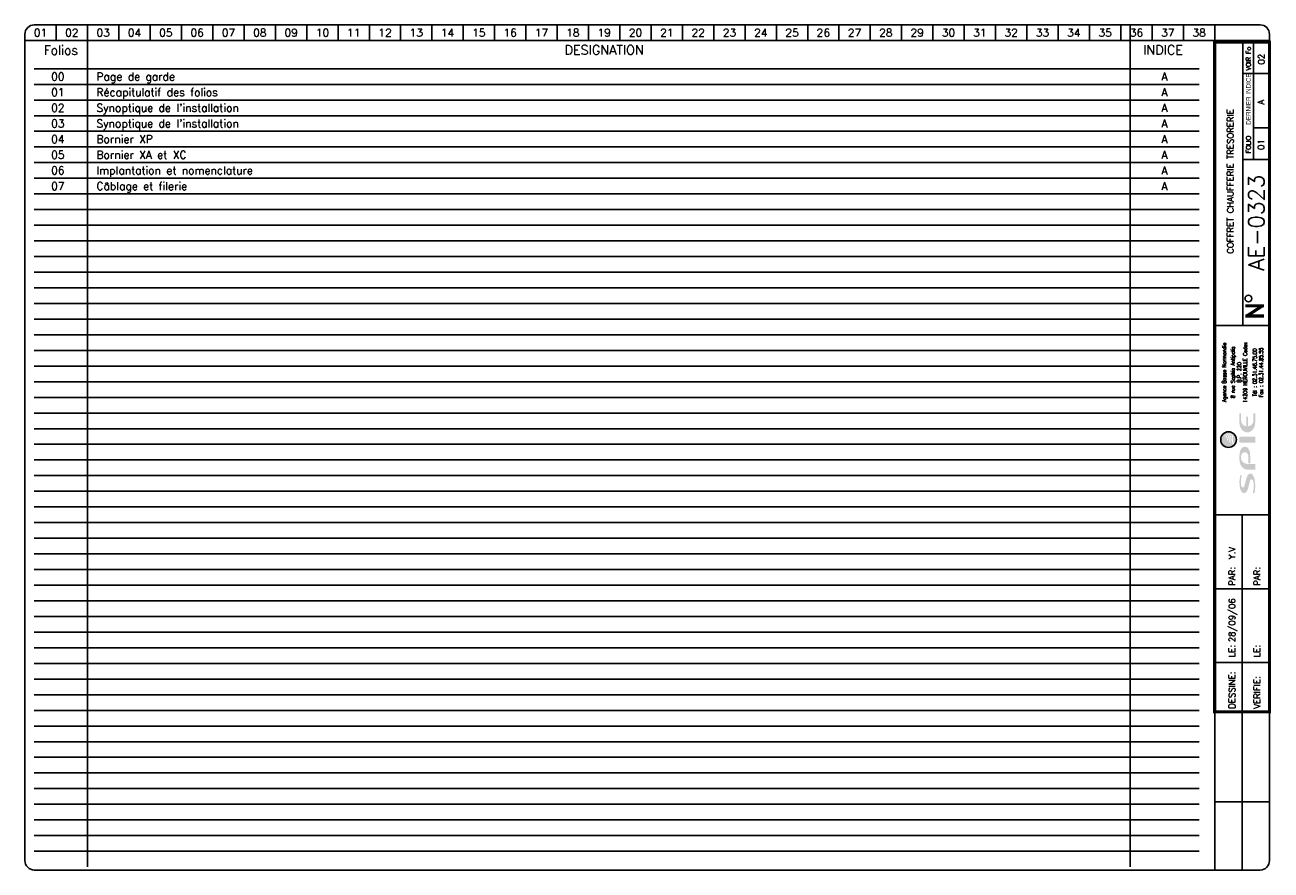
# Model space of a CAD drawing. Extents: x 0 to 398, y 0 to 270.
import ezdxf
from ezdxf.enums import TextEntityAlignment as Align

# ---------------------------------------------------------------- set-up
doc = ezdxf.new("R2010")
doc.units = 0
doc.header["$LTSCALE"] = 20
doc.header["$MEASUREMENT"] = 0
doc.linetypes.add('CONTINU', pattern=[0])
for name, color, linetype in [('ATTRIBUT', 1, 'CONTINU'), ('LOGO_SPIE', 160, 'Continuous'), ('TEXTE', 3, 'Continuous'), ('TRAIFIN', 1, 'Continuous'), ('TRAIGROS', 2, 'Continuous'), ('TRAIMOY', 4, 'Continuous')]:
    doc.layers.add(name, color=color, linetype=linetype)
doc.styles.add('ROMANS8', font='ROMANS8.shx')
doc.styles.get("Standard").update_dxf_attribs({"font": 'simplex.shx'})
doc.styles.add('TXT', font='txt', dxfattribs={"width": 0.8})

# ---------------------------------------------------------------- blocks, each defined once
blk = doc.blocks.new('GRILLE')
at = {"layer": 'TRAIFIN', "color": 7}
for p, q in [((372, 255), (0, 255)), ((372, 250), (0, 250)), ((372, 245), (0, 245)), ((372, 240), (0, 240)), ((372, 235), (0, 235)), ((372, 230), (0, 230)), ((372, 225), (0, 225)), ((372, 220), (0, 220)), ((372, 215), (0, 215)), ((372, 210), (0, 210)), ((372, 205), (0, 205)), ((372, 200), (0, 200)), ((372, 195), (0, 195)), ((372, 190), (0, 190)), ((372, 185), (0, 185)), ((372, 180), (0, 180)), ((372, 175), (0, 175)), ((372, 170), (0, 170)), ((372, 165), (0, 165)), ((372, 160), (0, 160)), ((372, 155), (0, 155)), ((372, 150), (0, 150)), ((372, 145), (0, 145)), ((372, 140), (0, 140)), ((372, 135), (0, 135)), ((372, 130), (0, 130)), ((372, 125), (0, 125)), ((372, 120), (0, 120)), ((372, 115), (0, 115)), ((372, 110), (0, 110)), ((372, 105), (0, 105)), ((372, 100), (0, 100)), ((372, 95), (0, 95)), ((372, 90), (0, 90)), ((372, 85), (0, 85)), ((372, 80), (0, 80)), ((372, 75), (0, 75)), ((372, 70), (0, 70)), ((372, 65), (0, 65)), ((372, 60), (0, 60)), ((372, 55), (0, 55)), ((372, 50), (0, 50)), ((372, 45), (0, 45)), ((372, 40), (0, 40)), ((372, 35), (0, 35)), ((372, 30), (0, 30)), ((372, 25), (0, 25)), ((372, 20), (0, 20)), ((372, 15), (0, 15)), ((372, 10), (0, 10)), ((372, 5), (0, 5))]:
    blk.add_line(p, q, dxfattribs=at)
at = {"layer": 'TRAIGROS', "color": 7}
for p, q in [((17, 269), (17, 0)), ((350, 269), (350, 0))]:
    blk.add_line(p, q, dxfattribs=at)
at = {"layer": 'TRAIMOY', "color": 7, "width": 0.95}
blk.add_text('Folios', height=3, dxfattribs=at).set_placement((8.5, 261), align=Align.MIDDLE)
at = {"layer": 'TRAIMOY', "color": 7}
for s, p in [('DESIGNATION', (182, 261)), ('INDICE', (360.5, 261))]:
    blk.add_text(s, height=3, dxfattribs=at).set_placement(p, align=Align.MIDDLE)
blk = doc.blocks.new('IND')
at = {"layer": 'ATTRIBUT', "color": 1}
for tag, p in [('N%%D_FOLIO', (7.5, -2.5)), ('INDICE_FOLIO', (361, -2.5))]:
    blk.add_attdef(tag, text='', height=2.5, dxfattribs=at).set_placement(p, align=Align.MIDDLE)
blk.add_attdef('INTITULE_FOLIO', text='', height=2.5, dxfattribs=at).set_placement((19.87, -2.5), align=Align.MIDDLE_LEFT)
blk = doc.blocks.new('FDP-DIV-CHU')
at = {"layer": 'TEXTE', "color": 7, "const_width": 1}
for points in [[(392.75, 180.25), (386.75, 180.25)], [(387.25, 177), (392.25, 180.25)], [(392.75, 177), (386.75, 177)]]:
    blk.add_lwpolyline(points, dxfattribs=at)
at = {"layer": 'TEXTE', "color": 7}
blk.add_circle((387.76, 182.59), 1.08, dxfattribs=at)
at = {"layer": 'TRAIFIN', "color": 7}
for p, q in [((7, 270), (7, 265)), ((17, 270), (17, 265)), ((27, 270), (27, 265)), ((37, 270), (37, 265)), ((47, 270), (47, 265)), ((57, 270), (57, 265)), ((67, 270), (67, 265)), ((77, 270), (77, 265)), ((87, 270), (87, 265)), ((97, 270), (97, 265)), ((107, 270), (107, 265)), ((117, 270), (117, 265)), ((127, 270), (127, 265)), ((137, 270), (137, 265)), ((147, 270), (147, 265)), ((157, 270), (157, 265)), ((167, 270), (167, 265)), ((177, 270), (177, 265)), ((187, 270), (187, 265)), ((197, 270), (197, 265)), ((207, 270), (207, 265)), ((217, 270), (217, 265)), ((227, 270), (227, 265)), ((237, 270), (237, 265)), ((247, 270), (247, 265)), ((257, 270), (257, 265)), ((267, 270), (267, 265)), ((277, 270), (277, 265)), ((287, 270), (287, 265)), ((297, 270), (297, 265)), ((307, 270), (307, 265)), ((317, 270), (317, 265)), ((327, 270), (327, 265)), ((337, 270), (337, 265)), ((347, 270), (347, 265)), ((357, 270), (357, 265)), ((367, 270), (367, 265)), ((377, 270), (377, 265)), ((389.41, 227.04), (389.41, 264.5)), ((389.41, 237.09), (393.96, 237.09))]:
    blk.add_line(p, q, dxfattribs=at)
at = {"layer": 'TRAIGROS', "color": 7}
for p, q in [((-3, 267), (-3, 265)), ((0, 270), (391.5, 270)), ((394.5, 267), (394.5, 265)), ((394.5, 265), (-3, 265)), ((394.5, 265), (-3, 265)), ((-3, 265), (-3, 3)), ((386, 174), (386, 264.5)), ((394.5, 3), (394.5, 265)), ((386, 254.5), (394, 254.5)), ((386, 227.01), (394, 227.01)), ((377, 174), (394.5, 174)), ((377, 113.52), (394.51, 113.52)), ((377, -0.03), (377, 50.52)), ((0, 0), (391.5, 0))]:
    blk.add_line(p, q, dxfattribs=at)
at = {"layer": 'TRAIGROS', "color": 7, "const_width": 1}
blk.add_lwpolyline([(377, 264.5), (377, 50.52), (394.5, 50.52), (394.5, 264.5), (377, 264.5)], dxfattribs=at)
at = {"layer": 'TRAIGROS', "color": 7}
for centre, start, end in [((0, 267), 90, 180), ((391.5, 267), 0, 90), ((0, 3), 180, 270), ((391.5, 3), 270, 0)]:
    blk.add_arc(centre, 3, start, end, dxfattribs=at)
at = {"layer": 'TRAIMOY', "color": 7}
for p, q in [((385.75, -0.01), (385.75, 113.52)), ((377, 89.82), (394.51, 89.82)), ((377, 66.27), (394.51, 66.27)), ((377, 21.75), (394.51, 21.75))]:
    blk.add_line(p, q, dxfattribs=at)
at = {"layer": 'TEXTE', "color": 7}
for s, p in [('01', (2, 267.5)), ('02', (12, 267.5)), ('03', (22, 267.5)), ('04', (32, 267.5)), ('05', (42, 267.5)), ('06', (52, 267.5)), ('07', (62, 267.5)), ('08', (72, 267.5)), ('09', (82, 267.5)), ('10', (92, 267.5)), ('11', (102, 267.5)), ('12', (112, 267.5)), ('13', (122, 267.5)), ('14', (132, 267.5)), ('15', (142, 267.5)), ('16', (152, 267.5)), ('17', (162, 267.5)), ('18', (172, 267.5)), ('19', (182, 267.5)), ('20', (192, 267.5)), ('21', (202, 267.5)), ('22', (212, 267.5)), ('23', (222, 267.5)), ('24', (232, 267.5)), ('25', (242, 267.5)), ('26', (252, 267.5)), ('27', (262, 267.5)), ('28', (272, 267.5)), ('29', (282, 267.5)), ('30', (292, 267.5)), ('31', (302, 267.5)), ('32', (312, 267.5)), ('33', (322, 267.5)), ('34', (332, 267.5)), ('35', (342, 267.5)), ('36', (352, 267.5)), ('37', (362, 267.5)), ('38', (372, 267.5))]:
    blk.add_text(s, height=2.5, dxfattribs=at).set_placement(p, align=Align.MIDDLE)
at = {"layer": 'TEXTE', "color": 7, "width": 0.867769}
blk.add_text('VOIR Fo', height=1.5, rotation=90, dxfattribs=at).set_placement((388.5, 255.5), (388.5, 263), align=Align.FIT)
at = {"layer": 'TEXTE', "color": 7, "style": 'TXT', "width": 0.8}
blk.add_text('DERNIER INDICE', height=1.5, rotation=90, dxfattribs=at).set_placement((388.5, 238.12))
at = {"layer": 'TEXTE', "color": 7}
blk.add_text('FOLIO', height=1.5, rotation=90, dxfattribs=at).set_placement((388.5, 231.76), align=Align.CENTER)
for s, p in [('PAR:', (383.51, 90.82)), ('PAR:', (391.51, 90.82)), ('LE:', (383.51, 67.95)), ('LE:', (391.51, 67.95)), ('DESSINE:', (383.51, 51.52)), ('VERIFIE:', (391.51, 51.52))]:
    blk.add_text(s, height=2, rotation=90, dxfattribs=at).set_placement(p)
at = {"layer": 'TEXTE'}
for tag, p in [('FOLIO_SUIVANT', (392.9, 259.04)), ('INDICE', (392.79, 245.35)), ('FOLIO', (392.79, 231.76))]:
    blk.add_attdef(tag, text='', height=2, rotation=90, dxfattribs=at).set_placement(p, align=Align.CENTER)
blk.add_attdef('INTITULE_DU_PLAN', text='', height=2, rotation=90, dxfattribs=at).set_placement((382, 220), align=Align.MIDDLE)
at = {"layer": 'TEXTE', "color": 4}
blk.add_attdef('NUMERO', text='', height=5, rotation=90, dxfattribs=at).set_placement((392.79, 206.79), align=Align.CENTER)
at = {"layer": 'TEXTE'}
for tag, p in [('DESSINATEUR', (383.53, 97.95)), ('DATE', (383.51, 72.76))]:
    blk.add_attdef(tag, p, '', height=2, rotation=90, dxfattribs=at)
blk = doc.blocks.new('AI9-BLK3')
at = {"layer": 'LOGO_SPIE'}
h = blk.add_hatch(color=176, dxfattribs=at)
h.dxf.hatch_style = 2
edge = h.paths.add_edge_path()
edge.add_spline(control_points=[(-87.1, 11), (-87.1, 9.4), (-85.2, 7.9), (-81.7, 7), (-78.2, 6.1), (-73.9, 5), (-69.4, 3.9), (-60.5, 1.7), (-51.2, -1.1), (-51.2, -7.8), (-51.2, -15.2), (-64.6, -20.2), (-82.8, -20.2), (-89.5, -20.2), (-95.8, -19.6), (-102.2, -17.8), (-102.2, -17.8), (-100.2, -14.1), (-100.2, -14.1), (-94.3, -16.3), (-86, -16.7), (-79.8, -16.7), (-72.4, -16.7), (-66.3, -14.3), (-66.3, -10.9), (-66.3, -8.9), (-68.3, -7.2), (-71.6, -6.3), (-75, -5.4), (-79.3, -4.3), (-83.7, -3.3), (-92.4, -1.4), (-101.5, 1.2), (-101.5, 8.1), (-101.5, 14.8), (-91.8, 20.1), (-73.9, 20.1), (-68.3, 20.1), (-60.1, 19.3), (-54.8, 17.2), (-54.8, 17.2), (-57.2, 14.4), (-57.2, 14.4), (-62.6, 15.9), (-68.8, 16.5), (-74.4, 16.5), (-83.8, 16.5), (-87.1, 13.8), (-87.1, 11)], knot_values=[0, 0, 0, 0, 1, 1, 1, 2, 2, 2, 3, 3, 3, 4, 4, 4, 5, 5, 5, 6, 6, 6, 7, 7, 7, 8, 8, 8, 9, 9, 9, 10, 10, 10, 11, 11, 11, 12, 12, 12, 13, 13, 13, 14, 14, 14, 15, 15, 15, 16, 16, 16, 16], degree=3, periodic=0)
h = blk.add_hatch(color=176, dxfattribs=at)
h.dxf.hatch_style = 2
edge = h.paths.add_edge_path()
edge.add_spline(control_points=[(-7.6, -2.8), (-2.1, -2.8), (3.1, 0.7), (3.1, 6.4), (3.1, 12.1), (-1.3, 15.9), (-7.6, 15.9), (-7.6, 15.9), (-11.2, 15.9), (-11.2, 15.9), (-19.8, 15.9), (-26.7, 9.4), (-26.7, 0), (-26.7, 0), (-26.7, -20.2), (-26.7, -20.2), (-26.7, -20.2), (-41.3, -20.2), (-41.3, -20.2), (-41.3, -20.2), (-41.3, -0.1), (-41.3, -0.1), (-41.3, 11.2), (-29.8, 20.1), (-15.9, 20.1), (-15.9, 20.1), (-5.8, 20.1), (-5.8, 20.1), (4.7, 20.1), (17.3, 16.7), (17.3, 6.4), (17.3, -4.1), (5.8, -7.3), (-5.8, -7.3), (-5.8, -7.3), (-25, -7.3), (-25, -7.3), (-25, -7.3), (-25, -2.8), (-25, -2.8), (-25, -2.8), (-7.6, -2.8), (-7.6, -2.8)], knot_values=[0, 0, 0, 0, 1, 1, 1, 2, 2, 2, 3, 3, 3, 4, 4, 4, 5, 5, 5, 6, 6, 6, 7, 7, 7, 8, 8, 8, 9, 9, 9, 10, 10, 10, 11, 11, 11, 12, 12, 12, 13, 13, 13, 14, 14, 14, 14], degree=3, periodic=0)
h = blk.add_hatch(color=176, dxfattribs=at)
h.dxf.hatch_style = 2
h.paths.add_polyline_path([(42.6, -20.2), (28, -20.2), (28, 20.1), (42.6, 20.1)])
h = blk.add_hatch(color=176, dxfattribs=at)
h.dxf.hatch_style = 2
edge = h.paths.add_edge_path()
edge.add_spline(control_points=[(94.4, -2.1), (94.4, -2.1), (69.3, -2.1), (69.3, -2.1), (70.3, -9.8), (76.3, -15.5), (83.4, -15.5), (83.4, -15.5), (102.2, -15.5), (102.2, -15.5), (102.2, -15.5), (102.2, -20.1), (102.2, -20.1), (102.2, -20.1), (79.3, -20.1), (79.3, -20.1), (65.4, -20.1), (53.9, -11.2), (53.9, 0.1), (53.9, 11.3), (65.4, 20.2), (79.3, 20.2), (79.3, 20.2), (102.2, 20.2), (102.2, 20.2), (102.2, 20.2), (102.2, 15.8), (102.2, 15.8), (102.2, 15.8), (83.4, 15.8), (83.4, 15.8), (76.3, 15.8), (70.2, 10), (69.3, 2.3), (69.3, 2.3), (94.4, 2.3), (94.4, 2.3), (94.4, 2.3), (94.4, -2.1), (94.4, -2.1)], knot_values=[0, 0, 0, 0, 1, 1, 1, 2, 2, 2, 3, 3, 3, 4, 4, 4, 5, 5, 5, 6, 6, 6, 7, 7, 7, 8, 8, 8, 9, 9, 9, 10, 10, 10, 11, 11, 11, 12, 12, 12, 13, 13, 13, 13], degree=3, periodic=0)
blk = doc.blocks.new('AI9-BLK2')
at = {"layer": 'LOGO_SPIE', "color": 7}
blk.add_circle((0, 0.000086), 20.000157, dxfattribs=at)
blk = doc.blocks.new('AI9-BLK1')
at = {"layer": 'LOGO_SPIE'}
h = blk.add_hatch(color=20, dxfattribs=at)
h.dxf.hatch_style = 2
edge = h.paths.add_edge_path()
edge.add_spline(control_points=[(-20, 0), (-20, 11), (-11, 20), (0, 20), (9.1, 20), (16.7, 14), (19.2, 5.7), (17.6, 8), (15.8, 10.2), (13.7, 12.1), (13.3, 11.9), (12.9, 11.7), (12.5, 11.6), (15.2, 9.5), (17.6, 7), (19.5, 4.2), (19.8, 3.2), (19.9, 2.1), (20, 0.9), (17.4, 4.7), (13.8, 8), (10, 10.4), (9.4, 10.1), (8.9, 9.8), (8.3, 9.5), (12.7, 7.3), (16.9, 3.9), (20, -0.1), (20, -1), (19.9, -1.8), (19.8, -2.7), (16, 2), (11, 5.6), (5.3, 7.7), (4.6, 7.2), (3.8, 6.7), (3.1, 6.2), (9.6, 4.6), (15.3, 1.1), (19.7, -3.7), (19.5, -4.4), (19.3, -5.2), (19.1, -5.9), (14.1, -0.7), (7.3, 2.7), (-0.3, 3.5), (-1.1, 2.8), (-2, 2), (-2.8, 1.2), (-2.8, 1.2), (-2.4, 1.2), (-2.4, 1.2), (5.7, 1.2), (13.1, -1.9), (18.8, -7), (18.5, -7.7), (18.2, -8.4), (17.8, -9.1), (12.6, -4.8), (6, -2.3), (-1.3, -2.3), (-2.9, -2.3), (-4.5, -2.4), (-6.1, -2.7), (-6.9, -3.7), (-7.7, -4.8), (-8.4, -5.9), (-5.7, -5.2), (-3, -4.8), (-0.1, -4.8), (6.3, -4.8), (12.3, -6.8), (17.2, -10.2), (16.8, -10.9), (16.3, -11.6), (15.8, -12.3), (11.4, -9.7), (6.4, -8.2), (1, -8.2), (-3.3, -8.2), (-7.4, -9.2), (-11, -10.8), (-11.6, -12.1), (-12.1, -13.4), (-12.6, -14.7), (-8.3, -12.2), (-3.2, -10.7), (2.1, -10.7), (6.6, -10.7), (10.9, -11.7), (14.7, -13.6), (11, -17.5), (5.8, -20), (0, -20), (-11, -20), (-20, -11), (-20, 0)], knot_values=[0, 0, 0, 0, 1, 1, 1, 2, 2, 2, 3, 3, 3, 4, 4, 4, 5, 5, 5, 6, 6, 6, 7, 7, 7, 8, 8, 8, 9, 9, 9, 10, 10, 10, 11, 11, 11, 12, 12, 12, 13, 13, 13, 14, 14, 14, 15, 15, 15, 16, 16, 16, 17, 17, 17, 18, 18, 18, 19, 19, 19, 20, 20, 20, 21, 21, 21, 22, 22, 22, 23, 23, 23, 24, 24, 24, 25, 25, 25, 26, 26, 26, 27, 27, 27, 28, 28, 28, 29, 29, 29, 30, 30, 30, 31, 31, 31, 32, 32, 32, 32], degree=3, periodic=0)
at = {"layer": 'LOGO_SPIE', "color": 7}
blk.add_blockref('AI9-BLK2', (0, 0), dxfattribs=at)
blk = doc.blocks.new('logo_SPIE_rvb')
at = {"layer": 'LOGO_SPIE', "color": 7}
for name, p in [('AI9-BLK1', (180.777941, 135.963363)), ('AI9-BLK3', (145.467434, 87.922626))]:
    blk.add_blockref(name, p, dxfattribs=at)
blk = doc.blocks.new('Logo spie Carouche folio')
at = {"xscale": 0.125, "yscale": 0.125, "zscale": 0.125, "rotation": 90}
blk.add_blockref('logo_SPIE_rvb', (21.4, 1.38), dxfattribs=at)
at = {"color": 7, "style": 'ROMANS8', "width": 0.8}
for s, height, p in [('Agence Basse Normandie', 1.2384, (3.67, 45.47)), ('8 rue Sophia Antipolis', 1.2384, (6.4, 45.47)), ('14209 HEROUVILLE Cedex', 1.2384, (10.36, 45.47)), ('B.P. 220', 1.238, (8.44, 45.47)), ('Tél : 02.31.46.75.00', 1.2384, (13.4, 45.47)), ('Fax : 02.31.44.85.55', 1.2384, (15.43, 45.47))]:
    blk.add_text(s, height=height, rotation=90, dxfattribs=at).set_placement(p, align=Align.CENTER)

msp = doc.modelspace()

# ---------------------------------------------------------------- block references
msp.add_blockref('GRILLE', (3, 1))
at = {"layer": 'TEXTE'}
for name, p, values in [('FDP-DIV-CHU', (3, 0), {'DATE': '28/09/06', 'DESSINATEUR': ' Y.V', 'NUMERO': 'AE-0323', 'INTITULE_DU_PLAN': 'COFFRET CHAUFFERIE TRESORERIE', 'FOLIO': '01', 'FOLIO_SUIVANT': '02', 'INDICE': 'A'}), ('IND', (3, 256), {'N%%D_FOLIO': '00', 'INTITULE_FOLIO': 'Page de garde', 'INDICE_FOLIO': 'A'}), ('IND', (3, 251), {'N%%D_FOLIO': '01', 'INTITULE_FOLIO': 'Récapitulatif des folios', 'INDICE_FOLIO': 'A'}), ('IND', (3, 246), {'N%%D_FOLIO': '02', 'INTITULE_FOLIO': "Synoptique de l'installation", 'INDICE_FOLIO': 'A'}), ('IND', (3, 241), {'N%%D_FOLIO': '03', 'INTITULE_FOLIO': "Synoptique de l'installation", 'INDICE_FOLIO': 'A'}), ('IND', (3, 236), {'N%%D_FOLIO': '04', 'INTITULE_FOLIO': 'Bornier XP', 'INDICE_FOLIO': 'A'}), ('IND', (3, 231), {'N%%D_FOLIO': '05', 'INTITULE_FOLIO': 'Bornier XA et XC', 'INDICE_FOLIO': 'A'}), ('IND', (3, 226), {'N%%D_FOLIO': '06', 'INTITULE_FOLIO': 'Implantation et nomenclature', 'INDICE_FOLIO': 'A'}), ('IND', (3, 221), {'N%%D_FOLIO': '07', 'INTITULE_FOLIO': 'Câblage et filerie', 'INDICE_FOLIO': 'A'})]:
    msp.add_blockref(name, p, dxfattribs=at).add_auto_attribs(values)
at = {"layer": 'TRAIMOY'}
msp.add_blockref('Logo spie Carouche folio', (380, 113.52), dxfattribs=at)

doc.saveas('drawing.dxf')
